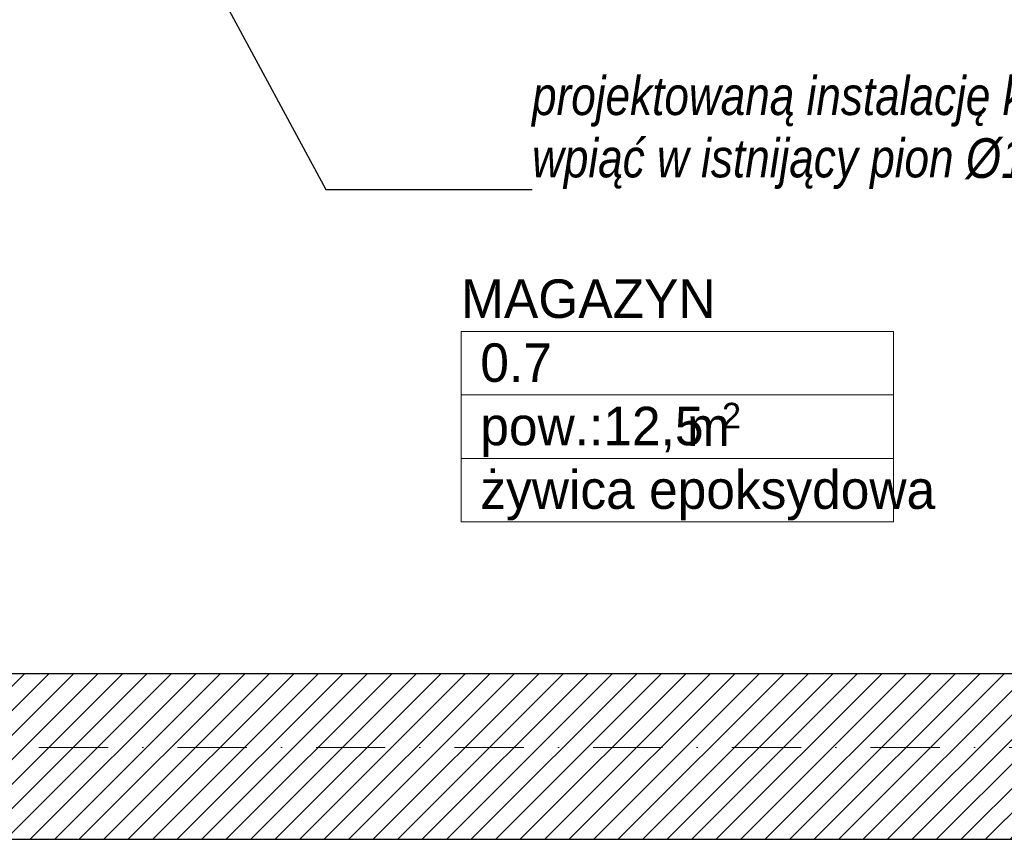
# Model space of a CAD drawing. Header units: millimetres. Extents: x 172139 to 266886, y 89525 to 138225.
# Tile 56 of 82: x 211709 to 214267, y 112968 to 115096. Entities that reach past the tile are written whole.
import ezdxf
from ezdxf.enums import TextEntityAlignment as Align

# ---------------------------------------------------------------- set-up
doc = ezdxf.new("R2010")
doc.units = ezdxf.units.MM
doc.header["$MEASUREMENT"] = 0
doc.linetypes.add('Kropki i Kreski', pattern=[360, 180, -90, 0, -90])
for name, color, linetype, lineweight in [('KANALIZACJA_Nr_pióra__1', 7, 'Continuous', 13), ('KR_INW_Nr_pióra__101', 252, 'Continuous', 5), ('KR_INW_Nr_pióra__27', 7, 'Continuous', 25), ('Metryczki pomieszczeń ArchiCADa_Nr_pióra__1', 7, 'Continuous', 13), ('NAPIS_SODON_Nr_pióra__121', 255, 'Continuous', 0), ('STREFA_NOWE_POM_Nr_pióra__121', 255, 'Continuous', 0)]:
    doc.layers.add(name, color=color, linetype=linetype, lineweight=lineweight)
for name, color, linetype in [('Konstrukcja - Siatki mod', 7, 'Continuous'), ('KR_INW', 7, 'Continuous'), ('NAPIS_SODON', 7, 'Continuous'), ('STREFA_NOWE_POM', 7, 'Continuous')]:
    doc.layers.add(name, color=color, linetype=linetype)
doc.layers.add('Konstrukcja - Siatki mod_Nr_pióra__48', color=7, linetype='Continuous', lineweight=15, true_color=0xa80f02)
doc.styles.add('GENERATED_STYLE_1', font='txt')
doc.styles.add('GENERATED_STYLE_2', font='txt')
doc.styles.add('GENERATED_STYLE_3', font='txt')
doc.dimstyles.new('GENERATED_STYLE__2', dxfattribs={"dimtxt": 0.18, "dimasz": 91.2, "dimexe": 0.18, "dimexo": 0.0625, "dimgap": 0.09, "dimtad": 0, "dimtih": 1, "dimtoh": 1, "dimdec": 4, "dimzin": 0, "dimdsep": 46, "dimcen": 0.09, "dimadec": 0, "dimazin": 0, "dimtfac": 1, "dimtdec": 4, "dimtmove": 0, "dimatfit": 3, "dimldrblk": 'ARROWHEAD_5', "dimfxl": 0, "dimtolj": 1, "dimtzin": 0, "dimarcsym": 0})

# ---------------------------------------------------------------- blocks, each defined once
blk = doc.blocks.new('MAGAZYN_0.7_7', base_point=(213417, 114121.7))
at = {"layer": 'Metryczki pomieszczeń ArchiCADa_Nr_pióra__1', "linetype": 'Continuous'}
for p, q in [((212855.4, 114286.5), (213978.5, 114286.5)), ((212855.4, 114121.7), (212855.4, 114286.5)), ((213978.5, 114286.5), (213978.5, 114121.7)), ((213978.5, 114121.7), (212855.4, 114121.7)), ((212855.4, 114121.7), (213978.5, 114121.7)), ((212855.4, 113957), (212855.4, 114121.7)), ((213978.5, 114121.7), (213978.5, 113957)), ((213978.5, 113957), (212855.4, 113957)), ((212855.4, 113957), (213978.5, 113957)), ((212855.4, 113792.3), (212855.4, 113957)), ((213978.5, 113957), (213978.5, 113792.3)), ((213978.5, 113792.3), (212855.4, 113792.3))]:
    blk.add_line(p, q, dxfattribs=at)
at = {"layer": 'Metryczki pomieszczeń ArchiCADa_Nr_pióra__1'}
for tag, height, style, p in [('ROOM_NAME', 100, 'GENERATED_STYLE_2', (212855.4, 114421.6)), ('ROOM_NUMBER', 100, 'GENERATED_STYLE_1', (212905.4, 114255.6)), ('ROOM_AREA', 100, 'GENERATED_STYLE_1', (212905.4, 114090.9)), ('DUMMY_385', 100, 'GENERATED_STYLE_1', (213405.2, 114089.4)), ('DUMMY_386', 66.7, 'GENERATED_STYLE_1', (213533.2, 114101.2)), ('basec', 100, 'GENERATED_STYLE_1', (212905.4, 113925.8))]:
    blk.add_attdef(tag, text='', height=height, dxfattribs=dict(at, style=style)).set_placement(p, align=Align.TOP_LEFT)
blk = doc.blocks.new('Strop_2', base_point=(188316, 115154.1))
at = {"layer": 'NAPIS_SODON_Nr_pióra__121', "linetype": 'Continuous', "flags": 128}
blk.add_lwpolyline([(205315.4, 121145.6), (224463.2, 121145.6), (224463.2, 120284.7), (224843.2, 120284.7), (224843.2, 121525.6), (230445.6, 121525.6), (230445.6, 120284.7), (230445.6, 115394.1), (230442.2, 115394.1), (230443.9, 117003.9), (226439, 117009.8), (226379.4, 115221.6), (224893.2, 115252.5), (224893.2, 113397.6), (205242.2, 113397.6)], dxfattribs=at)
blk = doc.blocks.new('Ściana_137', base_point=(216962.4, 113397.6))
at = {"layer": 'KR_INW_Nr_pióra__101', "linetype": 'Continuous'}
h = blk.add_hatch(dxfattribs=at)
h.set_pattern_fill('Cegła_licówka', color=256, style=0, pattern_type=2)
h.set_pattern_definition([(45, (0, 0), (-31.819804, 31.819804), [])])
h.paths.add_polyline_path([(216962.4, 113397.6), (210318.1, 113397.6), (210318.1, 112967.6), (216962.4, 112967.6)])
at = {"layer": 'KR_INW_Nr_pióra__27', "linetype": 'Continuous', "flags": 128}
for points in [[(215750.3, 113397.6), (210318.1, 113397.6)], [(210318.1, 112967.6), (216962.4, 112967.6)]]:
    blk.add_lwpolyline(points, dxfattribs=at)
blk = doc.blocks.new('Standardowy znacznik siatki_10')
at = {"layer": 'Konstrukcja - Siatki mod_Nr_pióra__48', "linetype": 'Kropki i Kreski'}
blk.add_line((1000, 0), (72912, 0), dxfattribs=at)
blk = doc.blocks.new('ARROWHEAD_5')
at = {"color": 0, "linetype": 'Continuous', "lineweight": 0}
blk.add_line((0, 0), (-1, 0), dxfattribs=at)
blk.add_solid([(-1, 0.2679), (0, 0), (-1, -0.2679), (-1, 0.2679)], dxfattribs=at)

msp = doc.modelspace()

# ---------------------------------------------------------------- linework, layer by layer
at = {"layer": 'STREFA_NOWE_POM_Nr_pióra__121', "linetype": 'Continuous', "flags": 128}
msp.add_lwpolyline([(214351, 115146.8), (214176.7, 115146.8), (212299.9, 115146.8), (212299.9, 115147.1), (209976.4, 115147.1), (209095, 115147.1), (209110.2, 113397.6), (209438.1, 113397.6), (210318.1, 113397.6), (215750.3, 113397.6), (215750.3, 115146.8), (215056.7, 115146.8)], close=True, dxfattribs=at)

# ---------------------------------------------------------------- block references
at = {"layer": 'Konstrukcja - Siatki mod', "color": 8, "linetype": 'Continuous', "lineweight": 13, "zscale": 1000}
msp.add_blockref('Standardowy znacznik siatki_10', (177989.3, 113205.9), dxfattribs=at)
at = {"layer": 'KR_INW'}
msp.add_blockref('Ściana_137', (216962.4, 113397.6), dxfattribs=at)
at = {"layer": 'NAPIS_SODON', "color": 255, "linetype": 'Continuous', "lineweight": 0}
msp.add_blockref('Strop_2', (188316, 115154.1), dxfattribs=at)
at = {"layer": 'STREFA_NOWE_POM', "linetype": 'Continuous'}
ref = msp.add_blockref('MAGAZYN_0.7_7', (213417, 114121.7), dxfattribs=at)
ref.add_attrib('ROOM_NAME', 'MAGAZYN', dxfattribs={"layer": 'Metryczki pomieszczeń ArchiCADa_Nr_pióra__1', "color": 7, "height": 100, "style": 'GENERATED_STYLE_2'}).set_placement((212855.4, 114421.6), align=Align.TOP_LEFT)
ref.add_attrib('ROOM_NUMBER', '0.7', dxfattribs={"layer": 'Metryczki pomieszczeń ArchiCADa_Nr_pióra__1', "color": 7, "height": 100, "style": 'GENERATED_STYLE_1'}).set_placement((212905.4, 114255.6), align=Align.TOP_LEFT)
ref.add_attrib('ROOM_AREA', 'pow.:12,5', dxfattribs={"layer": 'Metryczki pomieszczeń ArchiCADa_Nr_pióra__1', "color": 7, "height": 100, "style": 'GENERATED_STYLE_1'}).set_placement((212905.4, 114090.9), align=Align.TOP_LEFT)
ref.add_attrib('basec', 'żywica epoksydowa', dxfattribs={"layer": 'Metryczki pomieszczeń ArchiCADa_Nr_pióra__1', "color": 7, "height": 100, "style": 'GENERATED_STYLE_1'}).set_placement((212905.4, 113925.8), align=Align.TOP_LEFT)
ref.add_attrib('DUMMY_385', ' m', dxfattribs={"layer": 'Metryczki pomieszczeń ArchiCADa_Nr_pióra__1', "color": 7, "height": 100, "style": 'GENERATED_STYLE_1'}).set_placement((213405.2, 114089.4), align=Align.TOP_LEFT)
ref.add_attrib('DUMMY_386', '2', dxfattribs={"layer": 'Metryczki pomieszczeń ArchiCADa_Nr_pióra__1', "color": 7, "height": 66.7, "style": 'GENERATED_STYLE_1'}).set_placement((213533.2, 114101.2), align=Align.TOP_LEFT)

# ---------------------------------------------------------------- texts
at = {"layer": 'KANALIZACJA_Nr_pióra__1', "linetype": 'Continuous', "insert": (213039.8, 114655.1), "char_height": 100, "attachment_point": 7, "line_spacing_factor": 0.962078, "style": 'GENERATED_STYLE_3'}
msp.add_mtext('\\A1;{\\fArial Narrow|b0|i1|c238|p34;projektowaną instalację kanalizacji sanitarnej \\P\\fArial Narrow|b0|i1|c238|p34;wpiąć w istnijący pion \\fArial Narrow|b0|i1|c238|p34;\\H1.029412x;Ø110}', dxfattribs=at)

# ---------------------------------------------------------------- leaders
at = {"layer": 'KANALIZACJA_Nr_pióra__1', "linetype": 'Continuous', "annotation_type": 0, "has_hookline": 1, "hookline_direction": 0, "text_width": 2286}
msp.add_leader([(211952.3, 115678.2), (212503.8, 114655.1), (213039.7, 114655.1)], dimstyle='GENERATED_STYLE__2', dxfattribs=at)

doc.saveas('drawing.dxf')
